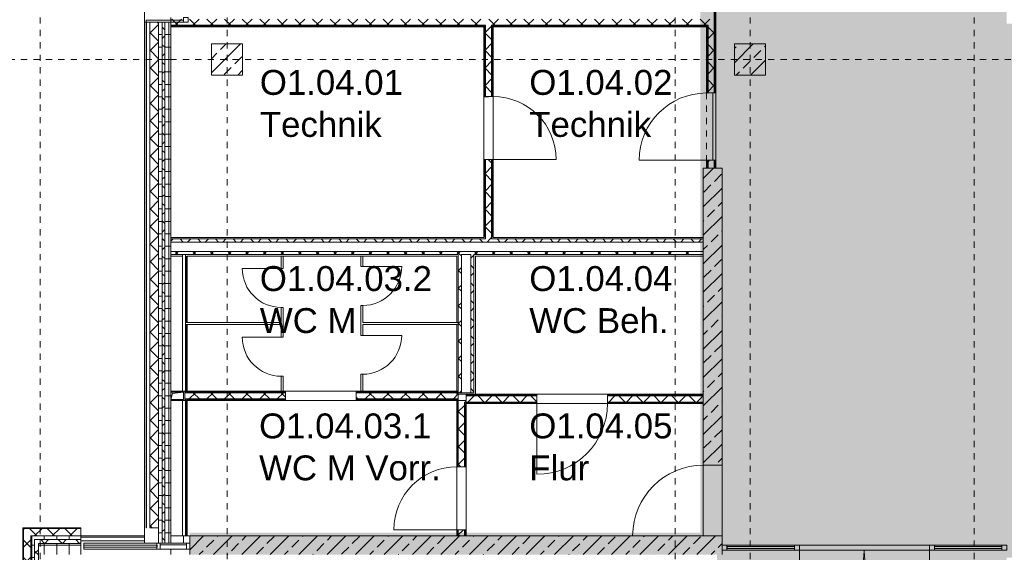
# Model space of a CAD drawing. Header units: metres. Extents: x -52 to 123, y -78 to 33.
# Tile 82 of 112: x 17 to 33, y -3 to 5. Entities that reach past the tile are written whole.
import ezdxf

# ---------------------------------------------------------------- set-up
doc = ezdxf.new("R2010")
doc.units = ezdxf.units.M
doc.linetypes.add('Rasterlinie', pattern=[0.019, 0.01, -0.003, 0.003, -0.003])
doc.linetypes.add('Über Schnittebene 1', pattern=[0.001, 0, -0.001])
for name, color, linetype, lineweight in [('A_Allgemeine Beschriftungen', 7, 'Continuous', 9), ('A_Detailelemente', 7, 'Continuous', 9), ('A_Fassadenelemente', 7, 'Continuous', 9), ('A_Fassadenpfosten', 7, 'Continuous', 9), ('A_Fenster', 7, 'Continuous', 9), ('A_Geschossdecken', 7, 'Continuous', 9), ('A_Raster', 7, 'Continuous', 9), ('A_Räume_Beschriftung', 7, 'Continuous', 9), ('A_Skelettbau', 7, 'Continuous', 9), ('A_Tragwerksstützen', 7, 'Continuous', 9), ('A_Tragwerksstützen_Stahlbeton', 7, 'Continuous', 9), ('A_Türen', 7, 'Continuous', 9), ('A_Wände', 7, 'Continuous', 9), ('A_Wände_Schraffur', 7, 'Continuous', 18), ('Allgemeines Modell', 7, 'Continuous', 9)]:
    doc.layers.add(name, color=color, linetype=linetype, lineweight=lineweight)
doc.styles.add('Arial_B', font='txt', dxfattribs={"height": 0.4})
pattern_1 = [(0, (1.421, 2.104), (0, 0.2), []), (90, (1.421, 2.104), (-0.2, 1e-17), [])]
pattern_2 = [(45, (1.421, 2.104), (-0.1414214, 0.1414214), []), (135, (1.421, 2.104), (-0.1414214, -0.1414214), [])]
pattern_3 = [(45, (1.421, 2.104), (-0.2283955, 0.2283955), []), (45, (1.649, 2.104), (-0.2283955, 0.2283955), [0.161, -0.081])]

# ---------------------------------------------------------------- blocks, each defined once
blk = doc.blocks.new('STB Stütze - rechteckig - STB 50 x 50-V3-BS_Übersicht_O1_BRANDSCHUTZ')
at = {"layer": 'A_Tragwerksstützen'}
h = blk.add_hatch(dxfattribs=at)
h.set_pattern_fill('FP_7', color=256, style=0, pattern_type=2)
h.set_pattern_definition([(45, (-27.735, -2.399), (-0.2283955, 0.2283955), []), (45, (-27.507, -2.399), (-0.2283955, 0.2283955), [0.161, -0.081])])
h.paths.add_polyline_path([(-0.099, -0.25), (0.25, -0.25), (0.25, 0.25), (-0.25, 0.25), (-0.25, -0.25)], flags=0)
at = {"layer": 'A_Tragwerksstützen_Stahlbeton', "lineweight": 18}
for p, q in [((0.25, 0.25), (-0.25, 0.25)), ((-0.25, 0.25), (-0.25, -0.25)), ((0.25, -0.25), (0.25, 0.25)), ((-0.25, -0.25), (0.25, -0.25))]:
    blk.add_line(p, q, dxfattribs=at)
blk = doc.blocks.new('GSH_Bestand_BD_RE - BD-4620445-BS_Übersicht_O1_BRANDSCHUTZ')
at = {"layer": 'Allgemeines Modell'}
blk.add_hatch(color=256, dxfattribs=at).paths.add_polyline_path([(-0.1, -0.06), (-0.076, 0.036), (0.1, 0.06), (-0.1, 0.06), (-0.1, 0.036)], flags=0)
at = {"layer": 'A_Detailelemente'}
for p, q in [((0.1, 0.06), (-0.1, 0.06)), ((0.1, 0.06), (-0.1, 0.06)), ((-0.1, -0.06), (-0.076, 0.036)), ((-0.1, -0.06), (-0.076, 0.036)), ((-0.076, 0.036), (0.1, 0.06)), ((-0.076, 0.036), (0.1, 0.06)), ((0.1, -0.06), (0.1, 0.06)), ((0.1, -0.06), (0.1, 0.06)), ((-0.1, -0.06), (0.1, -0.06)), ((-0.1, -0.06), (0.1, -0.06))]:
    blk.add_line(p, q, dxfattribs=at)
blk = doc.blocks.new('Pfosten rechteckig - 50x100-1757705-BS_Übersicht_O1_BRANDSCHUTZ')
at = {"layer": 'A_Fassadenpfosten'}
for p, q in [((0, 0.05), (-0.05, 0.05)), ((-0.05, 0.05), (-0.05, -0.05)), ((0, -0.05), (0, 0.05)), ((-0.05, -0.05), (0, -0.05))]:
    blk.add_line(p, q, dxfattribs=at)
blk = doc.blocks.new('Systemelement - Metallpaneel_Versatz 35-1757718-BS_Übersicht_O1_BRANDSCHUTZ')
at = {"layer": 'A_Fassadenelemente'}
for p, q in [((0.212, -0.02), (-0.212, -0.02)), ((-0.212, -0.02), (-0.212, -0.05)), ((-0.212, -0.05), (0.212, -0.05)), ((0.212, -0.05), (0.212, -0.02))]:
    blk.add_line(p, q, dxfattribs=at)
blk = doc.blocks.new('Systemelement - Verglasung-1758093-BS_Übersicht_O1_BRANDSCHUTZ')
at = {"layer": 'A_Fassadenelemente'}
for p, q in [((0.588, 0.015), (-0.588, 0.015)), ((-0.588, 0.015), (-0.588, -0.015)), ((0.588, -0.015), (0.588, 0.015)), ((-0.588, -0.015), (0.588, -0.015))]:
    blk.add_line(p, q, dxfattribs=at)
blk = doc.blocks.new('Pfosten rechteckig - 50x100-1757695-BS_Übersicht_O1_BRANDSCHUTZ')
at = {"layer": 'A_Fassadenpfosten'}
for p, q in [((-0.025, 0.05), (0.025, 0.05)), ((-0.025, -0.05), (-0.025, 0.05)), ((0.025, 0.05), (0.025, -0.05)), ((0.025, -0.05), (-0.025, -0.05))]:
    blk.add_line(p, q, dxfattribs=at)
blk = doc.blocks.new('Pfosten rechteckig - 50x100-1758087-BS_Übersicht_O1_BRANDSCHUTZ')
at = {"layer": 'A_Fassadenpfosten'}
for p, q in [((53.691, 23.603), (53.726, 23.603)), ((53.691, 22.428), (53.691, 23.603)), ((53.756, 23.603), (53.791, 23.603)), ((53.791, 23.603), (53.791, 22.428))]:
    blk.add_line(p, q, dxfattribs=at)
blk = doc.blocks.new('Pfosten rechteckig - 50x100-1757697-BS_Übersicht_O1_BRANDSCHUTZ')
at = {"layer": 'A_Fassadenpfosten'}
blk.add_line((53.691, 21.953), (53.691, 22.378), dxfattribs=at)
blk = doc.blocks.new('Systemelement - Verglasung-4356949-BS_Übersicht_O1_BRANDSCHUTZ')
at = {"layer": 'A_Fassadenelemente'}
for p, q in [((0.5395, 0.015), (-0.5395, 0.015)), ((-0.5395, 0.015), (-0.5395, -0.015)), ((-0.5395, -0.015), (0.5395, -0.015))]:
    blk.add_line(p, q, dxfattribs=at)
blk = doc.blocks.new('Pfosten rechteckig - 80x80-1804613-BS_Übersicht_O1_BRANDSCHUTZ')
at = {"layer": 'A_Fassadenpfosten'}
for p, q in [((-0.08, 0.04), (0, 0.04)), ((-0.08, -0.04), (-0.08, 0.04)), ((0, 0.04), (0, -0.04)), ((0, -0.04), (-0.08, -0.04))]:
    blk.add_line(p, q, dxfattribs=at)
blk = doc.blocks.new('Systemelement - Verglasung-4356945-BS_Übersicht_O1_BRANDSCHUTZ')
at = {"layer": 'A_Fassadenelemente'}
for p, q in [((0.5425, 0.015), (-0.5425, 0.015)), ((0.5425, -0.015), (0.5425, 0.015)), ((-0.5425, -0.015), (0.5425, -0.015))]:
    blk.add_line(p, q, dxfattribs=at)
blk = doc.blocks.new('GSH_Fassade_Tuer_2flg - I_Glass_Grau-6173606-BS_Übersicht_O1_BRANDSCHUTZ')
at = {"layer": 'A_Türen'}
for p, q in [((-1.045, 0.04), (-1.045, 1.09)), ((1.045, 0.04), (1.045, 1.08)), ((-1.125, 0.04), (-1.045, 0.04)), ((-1.125, -0.04), (-1.125, 0.04)), ((-1.045, 0.04), (-1.045, -0.04)), ((1.045, 0.04), (1.125, 0.04)), ((1.045, -0.04), (1.045, 0.04)), ((1.125, 0.04), (1.125, -0.04)), ((-1.045, -0.04), (-1.125, -0.04)), ((1.125, -0.04), (1.045, -0.04))]:
    blk.add_line(p, q, dxfattribs=at)
for centre, radius, start, end in [((-1.045, 0.04), 1.05, 0, 90), ((1.045, 0.04), 1.04, 90, 180)]:
    blk.add_arc(centre, radius, start, end, dxfattribs=at)
blk = doc.blocks.new('Pfosten rechteckig - 80x80-1804618-BS_Übersicht_O1_BRANDSCHUTZ')
at = {"layer": 'A_Fassadenpfosten'}
for p, q in [((0, 0.04), (-0.08, 0.04)), ((-0.08, 0.04), (-0.08, -0.04)), ((0, -0.04), (0, 0.04)), ((-0.08, -0.04), (0, -0.04))]:
    blk.add_line(p, q, dxfattribs=at)
blk = doc.blocks.new('GSH_Tuer_I_1flg_SZ - 1010x2135_Voll-4209508-BS_Übersicht_O1_BRANDSCHUTZ')
at = {"layer": 'A_Türen'}
blk.add_line((0.505, 1.099), (0.505, 0.089), dxfattribs=at)
at = {"layer": 'A_Türen', "linetype": 'Über Schnittebene 1'}
for p, q in [((-0.505, 0.089), (0.505, 0.089)), ((-0.505, -0.061), (0.505, -0.061))]:
    blk.add_line(p, q, dxfattribs=at)
at = {"layer": 'A_Türen'}
blk.add_arc((0.505, 0.089), 1.01, 90, 180, dxfattribs=at)
blk = doc.blocks.new('GSH_Tuer_I_1flg_SZ_OL - 1080x3200_2135_Voll-4240628-BS_Übersicht_O1_BRANDSCHUTZ')
at = {"layer": 'A_Türen', "linetype": 'Über Schnittebene 1'}
for p, q in [((-0.54, 0.061), (0.48, 0.061)), ((-0.54, -0.089), (0.54, -0.089))]:
    blk.add_line(p, q, dxfattribs=at)
at = {"layer": 'A_Türen'}
blk.add_line((0.54, -1.169), (0.54, -0.089), dxfattribs=at)
blk.add_arc((0.54, -0.089), 1.08, 180, 270, dxfattribs=at)
blk = doc.blocks.new('GSH_Tuer_I_1flg_SZ - 1010x2135_Voll-4209511-BS_Übersicht_O1_BRANDSCHUTZ')
at = {"layer": 'A_Türen', "linetype": 'Über Schnittebene 1'}
for p, q in [((-0.505, 0.061), (0.505, 0.061)), ((-0.505, -0.089), (0.505, -0.089))]:
    blk.add_line(p, q, dxfattribs=at)
at = {"layer": 'A_Türen'}
blk.add_line((0.505, -1.099), (0.505, -0.089), dxfattribs=at)
blk.add_arc((0.505, -0.089), 1.01, 180, 270, dxfattribs=at)
blk = doc.blocks.new('IPRO_Tueroeffnung - 1135x2135-2308815-BS_Übersicht_O1_BRANDSCHUTZ')
at = {"layer": 'A_Türen', "linetype": 'Über Schnittebene 1'}
for p, q in [((-0.568, 0.089), (0.567, 0.089)), ((0.567, -0.061), (-0.568, -0.061))]:
    blk.add_line(p, q, dxfattribs=at)
blk = doc.blocks.new('GSH_Tuer_I_1flg_SZ - 1135x2135_Glas-4209533-BS_Übersicht_O1_BRANDSCHUTZ')
at = {"layer": 'A_Türen'}
blk.add_line((0.567, 1.224), (0.567, 0.089), dxfattribs=at)
at = {"layer": 'A_Türen', "linetype": 'Über Schnittebene 1'}
for p, q in [((-0.568, 0.089), (0.567, 0.089)), ((-0.568, -0.061), (0.567, -0.061))]:
    blk.add_line(p, q, dxfattribs=at)
at = {"layer": 'A_Türen'}
blk.add_arc((0.567, 0.089), 1.135, 90, 180, dxfattribs=at)
blk = doc.blocks.new('GSH_Tuer_I_1flg_SZ_OL - 1135x3200_2135_Glas-4209524-BS_Übersicht_O1_BRANDSCHUTZ')
at = {"layer": 'A_Türen', "linetype": 'Über Schnittebene 1'}
for p, q in [((-0.568, 0.136), (0.507, 0.136)), ((-0.568, -0.164), (0.567, -0.164))]:
    blk.add_line(p, q, dxfattribs=at)
at = {"layer": 'A_Türen'}
blk.add_line((0.567, -1.299), (0.567, -0.164), dxfattribs=at)
blk.add_arc((0.567, -0.164), 1.135, 180, 270, dxfattribs=at)
blk = doc.blocks.new('IPRO_Tuer_I_WC - 625x2000-3642981-BS_Übersicht_O1_BRANDSCHUTZ')
at = {"layer": 'A_Türen'}
blk.add_line((0.312, 0.029), (0.312, 0.654), dxfattribs=at)
blk.add_arc((0.312, 0.029), 0.625, 90, 180, dxfattribs=at)
blk = doc.blocks.new('IPRO_Tuer_I_WC - 625x2000-3642983-BS_Übersicht_O1_BRANDSCHUTZ')
at = {"layer": 'A_Türen'}
blk.add_line((0.312, -0.029), (0.312, -0.654), dxfattribs=at)
blk.add_arc((0.312, -0.029), 0.625, 180, 270, dxfattribs=at)
blk = doc.blocks.new('Systemelement - GSH_Fassadenelement_169-169-169-5899331-BS_Übersicht_O1_BRANDSCHUTZ')
at = {"layer": 'A_Fassadenelemente'}
for p, q in [((0.46, 0.06), (-0.46, 0.06)), ((-0.46, 0.06), (-0.46, 0.052)), ((-0.46, 0.052), (0.46, 0.052)), ((0.46, 0.052), (0.46, 0.06))]:
    blk.add_line(p, q, dxfattribs=at)
blk = doc.blocks.new('Systemelement - GSH_Fassadenelement_169-169-169-5354071-BS_Übersicht_O1_BRANDSCHUTZ')
at = {"layer": 'A_Fassadenelemente'}
for p, q in [((0.6, 0.06), (-0.6, 0.06)), ((-0.6, 0.06), (-0.6, 0.052)), ((-0.6, 0.052), (0.6, 0.052)), ((0.6, 0.052), (0.6, 0.06))]:
    blk.add_line(p, q, dxfattribs=at)
blk = doc.blocks.new('Pfosten rechteckig - 75x75_Links-V351-BS_Übersicht_O1_BRANDSCHUTZ')
at = {"layer": 'A_Fassadenpfosten'}
for p, q in [((-0.075, 0.015), (0, 0.015)), ((-0.075, -0.06), (-0.075, 0.015)), ((0, 0.015), (0, -0.06)), ((0, -0.06), (-0.075, -0.06))]:
    blk.add_line(p, q, dxfattribs=at)
blk = doc.blocks.new('Fensterbank1 - Fensterbank-6073046-BS_Übersicht_O1_BRANDSCHUTZ')
at = {"layer": 'A_Fenster'}
for p, q in [((19.428, 20.703), (19.428, 5.103)), ((19.432, 5.103), (19.428, 5.103)), ((19.456, 5.103), (19.432, 5.103)), ((19.432, 5.103), (19.432, -3.262))]:
    blk.add_line(p, q, dxfattribs=at)
blk = doc.blocks.new('Metal_Verkleidung - Metal_Verkleidung-6154593-BS_Übersicht_O1_BRANDSCHUTZ')
at = {"layer": 'A_Wände', "lineweight": 18}
for p, q in [((20.056, 5.133), (19.456, 5.133)), ((19.456, 5.133), (19.456, 5.103)), ((19.456, 5.103), (20.056, 5.103)), ((20.056, 5.103), (20.056, 5.133))]:
    blk.add_line(p, q, dxfattribs=at)
blk = doc.blocks.new('Fluchtweg - Pfeil 1 - Pfeil  1_RW-4646429-BS_Übersicht_O1_BRANDSCHUTZ')
at = {"layer": 'A_Allgemeine Beschriftungen'}
for points in [[(-0.004069, 0), (-0.001406, 0.002662), (-0.001406, -0.002662)], [(0.005931, 0.0012), (0.005931, -0.0012), (-0.001406, -0.0012), (-0.001406, 0.0012)]]:
    blk.add_hatch(color=256, dxfattribs=at).paths.add_polyline_path(points, flags=0)

msp = doc.modelspace()

# ---------------------------------------------------------------- hatches: boundary and pattern name
at = {"layer": 'A_Detailelemente', "true_color": 0xebdb14}
h = msp.add_hatch(color=40, dxfattribs=at)
h.paths.add_polyline_path([(28.606, -3.097), (28.606, 21.913), (28.356, 21.913), (28.356, -3.097), (28.438, -3.097)], flags=0)
h.paths.add_polyline_path([(28.399, 1.423), (28.399, 1.423), (28.406, 1.423)], flags=0)
at = {"layer": 'A_Detailelemente', "true_color": 0xc2e2c4}
msp.add_hatch(color=254, dxfattribs=at).paths.add_polyline_path([(32.477, -33.197), (33.206, -33.197), (33.206, -16.347), (49.032, -16.347), (49.032, -11.847), (33.28, -11.847), (33.28, 21.913), (28.606, 21.913), (28.606, -3.447), (28.626, -3.447), (28.626, -7.947), (28.606, -7.947), (28.606, -33.197), (32.206, -33.197)], flags=0)
at = {"layer": 'A_Detailelemente', "true_color": 0xff5959}
h = msp.add_hatch(color=11, dxfattribs=at)
h.paths.add_polyline_path([(33.28, -3.497), (33.581, -3.497), (33.581, 5.078), (33.28, 5.078), (33.28, -3.475)], flags=0)
h.paths.add_polyline_path([(24.78, -3.447), (28.606, -3.447), (28.606, -3.097), (20.156, -3.097), (20.156, -3.447), (24.656, -3.447)], flags=0)
at = {"layer": 'A_Tragwerksstützen_Stahlbeton'}
h = msp.add_hatch(dxfattribs=at)
h.set_pattern_fill('FP_3', color=256, style=0, pattern_type=2)
h.set_pattern_definition(pattern_3)
h.paths.add_polyline_path([(21.006, 4.253), (21.006, 4.753), (20.506, 4.753), (20.506, 4.253)], flags=0)
at = {"layer": 'A_Wände_Schraffur', "lineweight": 9}
h = msp.add_hatch(dxfattribs=at)
h.set_pattern_fill('FP_2', color=256, style=0, pattern_type=2)
h.set_pattern_definition(pattern_2)
h.paths.add_polyline_path([(19.516, -3.017), (19.656, -3.017), (19.656, 5.103), (19.516, 5.103), (19.516, -2.631)], flags=0)
h.paths.add_polyline_path([(19.656, 20.703), (19.656, 22.403), (19.516, 22.403), (19.516, 20.703)], flags=0)
h = msp.add_hatch(dxfattribs=at)
h.set_pattern_fill('FP_1', color=256, style=0, pattern_type=2)
h.set_pattern_definition(pattern_1)
h.paths.add_polyline_path([(19.716, -3.262), (19.716, 5.103), (19.656, 5.103), (19.656, -3.262)], flags=0)
h.paths.add_polyline_path([(19.656, 20.703), (19.716, 20.703), (19.716, 22.403), (19.656, 22.403), (19.656, 20.981)], flags=0)
h = msp.add_hatch(dxfattribs=at)
h.set_pattern_fill('FP_2', color=256, style=0, pattern_type=2)
h.set_pattern_definition(pattern_2)
h.paths.add_polyline_path([(19.716, -3.262), (19.756, -3.262), (19.756, 5.103), (19.716, 5.103), (19.716, -3.053)], flags=0)
h.paths.add_polyline_path([(19.716, 20.703), (19.756, 20.703), (19.756, 22.343), (19.716, 22.343), (19.716, 20.981)], flags=0)
h = msp.add_hatch(dxfattribs=at)
h.set_pattern_fill('FP_1', color=256, style=0, pattern_type=2)
h.set_pattern_definition(pattern_1)
h.paths.add_polyline_path([(19.756, -3.262), (19.856, -3.262), (19.856, 5.103), (19.756, 5.103), (19.756, -3.053)], flags=0)
h.paths.add_polyline_path([(19.856, 20.703), (19.856, 22.303), (19.756, 22.303), (19.756, 20.703)], flags=0)
h = msp.add_hatch(dxfattribs=at)
h.set_pattern_fill('FP_2', color=256, style=0, pattern_type=2)
h.set_pattern_definition(pattern_2)
h.paths.add_polyline_path([(24.881, 5.053), (28.581, 5.053), (28.581, 5.153), (19.856, 5.153), (19.856, 5.053), (24.78, 5.053)], flags=0)
h = msp.add_hatch(dxfattribs=at)
h.set_pattern_fill('FP_2', color=256, style=0, pattern_type=2)
h.set_pattern_definition(pattern_2)
h.paths.add_polyline_path([(24.956, 1.623), (25.006, 1.623), (25.006, 2.898), (24.906, 2.898), (24.906, 1.623)], flags=0)
h.paths.add_polyline_path([(24.957, 3.908), (25.006, 3.91), (25.006, 5.053), (24.906, 5.053), (24.906, 3.908), (24.956, 3.908)], flags=0)
h = msp.add_hatch(dxfattribs=at)
h.set_pattern_fill('FP_2', color=256, style=0, pattern_type=2)
h.set_pattern_definition(pattern_2)
h.paths.add_polyline_path([(28.481, 2.761), (28.581, 2.761), (28.581, 2.886), (28.481, 2.886)], flags=0)
h.paths.add_polyline_path([(28.481, 3.966), (28.581, 3.966), (28.581, 5.053), (28.481, 5.053), (28.481, 4.389)], flags=0)
h = msp.add_hatch(dxfattribs=at)
h.set_pattern_fill('FP_3', color=256, style=0, pattern_type=2)
h.set_pattern_definition(pattern_3)
h.paths.add_polyline_path([(28.406, -3.447), (28.706, -3.447), (28.706, -3.147), (28.406, -3.147), (28.406, -3.244)], flags=0)
h.paths.add_polyline_path([(28.406, -2.012), (28.706, -2.012), (28.706, 2.761), (28.406, 2.761), (28.406, -1.788)], flags=0)
h = msp.add_hatch(dxfattribs=at)
h.set_pattern_fill('FP_2', color=256, style=0, pattern_type=2)
h.set_pattern_definition(pattern_2)
h.paths.add_polyline_path([(24.446, 1.573), (28.406, 1.573), (28.406, 1.623), (19.856, 1.623), (19.856, 1.573), (24.171, 1.573)], flags=0)
h = msp.add_hatch(dxfattribs=at)
h.set_pattern_fill('FP_2', color=256, style=0, pattern_type=2)
h.set_pattern_definition(pattern_2)
h.paths.add_polyline_path([(19.857, 1.373), (28.406, 1.373), (28.406, 1.423), (19.856, 1.423), (19.856, 1.373)], flags=0)
h.paths.add_polyline_path([(28.399, 1.423), (28.399, 1.423), (28.406, 1.423)], flags=0)
h = msp.add_hatch(dxfattribs=at)
h.set_pattern_fill('FP_2', color=256, style=0, pattern_type=2)
h.set_pattern_definition(pattern_2)
h.paths.add_polyline_path([(24.471, -0.847), (24.521, -0.847), (24.521, 1.373), (24.471, 1.372), (24.471, -0.673)], flags=0)
h = msp.add_hatch(dxfattribs=at)
h.set_pattern_fill('FP_2', color=256, style=0, pattern_type=2)
h.set_pattern_definition(pattern_2)
h.paths.add_polyline_path([(24.721, -0.847), (24.721, 1.373), (24.671, 1.372), (24.671, -0.847)], flags=0)
h = msp.add_hatch(dxfattribs=at)
h.set_pattern_fill('FP_2', color=256, style=0, pattern_type=2)
h.set_pattern_definition(pattern_2)
h.paths.add_polyline_path([(20.076, -0.947), (21.696, -0.947), (21.696, -0.847), (20.076, -0.847), (20.076, -0.945)], flags=0)
h.paths.add_polyline_path([(22.831, -0.947), (24.471, -0.947), (24.471, -0.847), (22.831, -0.847), (22.831, -0.857)], flags=0)
h = msp.add_hatch(dxfattribs=at)
h.set_pattern_fill('FP_2', color=256, style=0, pattern_type=2)
h.set_pattern_definition(pattern_2)
h.paths.add_polyline_path([(24.656, -0.997), (25.731, -0.997), (25.731, -0.897), (24.596, -0.897), (24.596, -0.972), (24.571, -0.972), (24.571, -0.997), (24.653, -0.997)], flags=0)
h.paths.add_polyline_path([(28.262, -0.997), (28.406, -0.997), (28.406, -0.897), (26.866, -0.897), (26.866, -0.997), (28.181, -0.997)], flags=0)
h = msp.add_hatch(dxfattribs=at)
h.set_pattern_fill('FP_2', color=256, style=0, pattern_type=2)
h.set_pattern_definition(pattern_2)
h.paths.add_polyline_path([(24.571, -3.147), (24.571, -3.047), (24.471, -3.047), (24.471, -3.147)], flags=0)
h.paths.add_polyline_path([(24.571, -2.037), (24.571, -0.972), (24.471, -0.972), (24.471, -2.037)], flags=0)
h = msp.add_hatch(dxfattribs=at)
h.set_pattern_fill('FP_2', color=256, style=0, pattern_type=2)
h.set_pattern_definition(pattern_2)
h.paths.add_polyline_path([(17.486, -8.367), (17.606, -8.367), (17.606, -3.027), (17.486, -3.027), (17.486, -8.113)], flags=0)
h = msp.add_hatch(dxfattribs=at)
h.set_pattern_fill('FP_2', color=256, style=0, pattern_type=2)
h.set_pattern_definition(pattern_2)
h.paths.add_polyline_path([(18.406, -3.147), (18.406, -3.027), (17.606, -3.027), (17.606, -3.147), (17.906, -3.147)], flags=0)
h = msp.add_hatch(dxfattribs=at)
h.set_pattern_fill('FP_1', color=256, style=0, pattern_type=2)
h.set_pattern_definition(pattern_1)
h.paths.add_polyline_path([(17.666, -3.207), (18.406, -3.207), (18.406, -3.147), (17.606, -3.147), (17.606, -3.207), (17.663, -3.207)], flags=0)
h = msp.add_hatch(dxfattribs=at)
h.set_pattern_fill('FP_3', color=256, style=0, pattern_type=2)
h.set_pattern_definition(pattern_3)
h.paths.add_polyline_path([(23.856, -3.447), (28.406, -3.447), (28.406, -3.147), (20.156, -3.147), (20.156, -3.447), (23.731, -3.447)], flags=0)
h = msp.add_hatch(dxfattribs=at)
h.set_pattern_fill('FP_1', color=256, style=0, pattern_type=2)
h.set_pattern_definition(pattern_1)
h.paths.add_polyline_path([(17.606, -8.247), (17.666, -8.247), (17.666, -3.207), (17.606, -3.207), (17.606, -8.113)], flags=0)
h = msp.add_hatch(dxfattribs=at)
h.set_pattern_fill('FP_2', color=256, style=0, pattern_type=2)
h.set_pattern_definition(pattern_2)
h.paths.add_polyline_path([(17.726, -3.267), (18.406, -3.267), (18.406, -3.207), (17.666, -3.207), (17.666, -3.267)], flags=0)
h = msp.add_hatch(dxfattribs=at)
h.set_pattern_fill('FP_2', color=256, style=0, pattern_type=2)
h.set_pattern_definition(pattern_2)
h.paths.add_polyline_path([(17.666, -8.187), (17.726, -8.187), (17.726, -3.267), (17.666, -3.267), (17.666, -8.113)], flags=0)
h = msp.add_hatch(dxfattribs=at)
h.set_pattern_fill('FP_1', color=256, style=0, pattern_type=2)
h.set_pattern_definition(pattern_1)
h.paths.add_polyline_path([(17.906, -3.447), (18.406, -3.447), (18.406, -3.267), (17.726, -3.267), (17.726, -3.447)], flags=0)

# ---------------------------------------------------------------- linework, layer by layer
at = {"layer": 'A_Geschossdecken'}
for p, q in [((28.556, 2.886), (28.556, 3.966)), ((28.606, 3.966), (28.606, 2.886)), ((24.881, 2.898), (24.881, 3.908)), ((24.956, 3.903), (24.881, 3.903)), ((24.956, 3.908), (24.956, 3.903)), ((25.031, 3.908), (25.031, 2.898)), ((19.856, -0.822), (20.041, -0.822)), ((21.696, -0.822), (22.831, -0.822)), ((25.731, -0.872), (26.866, -0.872)), ((20.041, -0.972), (19.856, -0.972)), ((22.831, -0.972), (21.696, -0.972)), ((26.866, -1.022), (25.731, -1.022)), ((24.446, -3.047), (24.446, -2.037)), ((24.596, -2.037), (24.596, -3.047)), ((28.406, -3.147), (28.406, -2.012)), ((28.706, -2.012), (28.706, -3.147)), ((19.856, -3.147), (20.041, -3.147)), ((20.116, -3.147), (20.156, -3.147)), ((28.786, -3.293), (29.871, -3.293)), ((29.951, -3.293), (32.041, -3.293)), ((32.121, -3.293), (33.2, -3.293)), ((29.871, -3.373), (28.786, -3.373)), ((32.041, -3.373), (29.951, -3.373)), ((33.2, -3.373), (32.121, -3.373))]:
    msp.add_line(p, q, dxfattribs=at)
at = {"layer": 'A_Raster', "linetype": 'Rasterlinie'}
for p, q in [((17.756, -64.12), (17.756, 31.557)), ((20.756, -64.12), (20.756, 31.557)), ((27.956, -64.12), (27.956, 31.557)), ((29.156, -64.12), (29.156, 31.557)), ((32.756, -64.12), (32.756, 31.557)), ((9.846, 4.503), (94.587, 4.503))]:
    msp.add_line(p, q, dxfattribs=at)
at = {"layer": 'A_Skelettbau'}
for p, q in [((19.856, -0.837), (20.056, -0.837)), ((20.056, -0.837), (20.056, -0.957)), ((20.056, -0.957), (19.856, -0.957)), ((20.056, -3.147), (20.056, -3.262))]:
    msp.add_line(p, q, dxfattribs=at)
at = {"layer": 'A_Tragwerksstützen_Stahlbeton', "lineweight": 18}
for p, q in [((21.006, 4.753), (20.506, 4.753)), ((20.506, 4.753), (20.506, 4.253)), ((21.006, 4.253), (21.006, 4.753)), ((20.506, 4.253), (21.006, 4.253))]:
    msp.add_line(p, q, dxfattribs=at)
at = {"layer": 'A_Wände'}
for p, q in [((28.581, 10.378), (28.581, 3.966)), ((28.594, 10.378), (28.594, 3.966)), ((19.716, 5.103), (19.716, -3.262)), ((19.756, 5.103), (19.756, -3.262)), ((19.856, 5.103), (19.856, 5.028)), ((19.856, 5.053), (24.906, 5.053)), ((19.856, 5.041), (24.894, 5.041)), ((24.894, 5.041), (24.894, 3.908)), ((24.906, 5.053), (24.906, 3.908)), ((25.006, 5.053), (28.481, 5.053)), ((25.006, 5.053), (25.006, 3.908)), ((25.019, 5.041), (28.469, 5.041)), ((25.019, 5.041), (25.019, 3.908)), ((28.469, 5.041), (28.469, 3.966)), ((28.481, 5.053), (28.481, 3.966)), ((24.894, 2.898), (24.894, 1.648)), ((24.906, 2.898), (24.906, 1.623)), ((25.006, 2.898), (25.006, 1.623)), ((25.019, 2.898), (25.019, 1.648)), ((28.469, 2.886), (28.469, 2.761)), ((28.481, 2.886), (28.481, 2.761)), ((28.581, 2.886), (28.581, 2.761)), ((28.594, 2.886), (28.594, 2.761)), ((19.856, 1.648), (19.856, 1.348)), ((19.856, 1.623), (24.906, 1.623)), ((25.006, 1.623), (28.406, 1.623)), ((28.406, 1.348), (28.406, 1.648)), ((19.856, 1.573), (28.406, 1.573)), ((19.856, 1.423), (28.406, 1.423)), ((19.856, 1.373), (24.471, 1.373)), ((20.041, 1.373), (20.041, 1.348)), ((20.091, -0.847), (20.091, 1.373)), ((20.104, 0.278), (20.104, 1.348)), ((24.471, 1.373), (24.471, -0.822)), ((24.521, 1.373), (24.671, 1.373)), ((24.521, 1.373), (24.521, -0.847)), ((24.671, 1.373), (24.671, -0.847)), ((24.721, 1.373), (28.406, 1.373)), ((24.721, 1.373), (24.721, -0.847)), ((20.116, 0.278), (20.091, 0.278)), ((20.116, 0.248), (20.091, 0.248)), ((20.104, -0.834), (20.104, 0.248)), ((24.446, 0.278), (24.471, 0.278)), ((24.446, 0.248), (24.471, 0.248)), ((21.696, -0.847), (20.076, -0.847)), ((20.076, -0.947), (21.696, -0.947)), ((20.091, -3.147), (20.091, -0.947)), ((20.104, -0.834), (21.696, -0.834)), ((22.831, -0.834), (24.471, -0.834)), ((22.831, -0.847), (24.721, -0.847)), ((22.831, -0.947), (24.471, -0.947)), ((24.596, -0.884), (25.731, -0.884)), ((24.596, -0.897), (25.731, -0.897)), ((26.866, -0.884), (28.406, -0.884)), ((26.866, -0.897), (28.406, -0.897)), ((28.406, -1.022), (28.406, -0.872)), ((20.104, -0.959), (21.696, -0.959)), ((20.104, -3.147), (20.104, -0.959)), ((22.831, -0.959), (24.458, -0.959)), ((24.458, -2.037), (24.458, -0.972)), ((24.471, -2.037), (24.471, -0.972)), ((24.571, -2.037), (24.571, -0.997)), ((24.571, -0.997), (25.731, -0.997)), ((24.583, -2.037), (24.583, -1.009)), ((24.596, -1.009), (25.731, -1.009)), ((26.866, -0.997), (28.406, -0.997)), ((26.866, -1.009), (28.406, -1.009)), ((17.486, -3.027), (18.406, -3.027)), ((17.486, -8.367), (17.486, -3.027)), ((18.406, -3.147), (18.406, -3.017)), ((24.446, -3.147), (24.596, -3.147)), ((24.458, -3.147), (24.458, -3.047)), ((24.471, -3.147), (24.471, -3.047)), ((24.571, -3.147), (24.571, -3.047)), ((24.583, -3.147), (24.583, -3.047)), ((17.666, -3.207), (18.406, -3.207)), ((17.666, -8.187), (17.666, -3.207)), ((17.726, -3.267), (18.406, -3.267)), ((17.726, -8.127), (17.726, -3.267))]:
    msp.add_line(p, q, dxfattribs=at)
at = {"layer": 'A_Wände', "lineweight": 18}
for p, q in [((28.606, 3.966), (28.606, 10.378)), ((19.856, 5.103), (19.516, 5.103)), ((19.516, 5.103), (19.516, -3.017)), ((19.656, -3.262), (19.656, 5.103)), ((19.856, 5.178), (19.856, 5.103)), ((19.856, 1.648), (19.856, 5.028)), ((19.856, 5.028), (24.881, 5.028)), ((24.881, 5.028), (24.881, 3.908)), ((25.031, 5.028), (28.456, 5.028)), ((25.031, 3.908), (25.031, 5.028)), ((28.456, 5.028), (28.456, 3.966)), ((28.456, 3.966), (28.606, 3.966)), ((24.881, 3.908), (25.031, 3.908)), ((25.031, 2.898), (24.881, 2.898)), ((24.881, 2.898), (24.881, 1.648)), ((25.031, 1.648), (25.031, 2.898)), ((28.606, 2.886), (28.456, 2.886)), ((28.456, 2.886), (28.456, 2.761)), ((28.606, 2.761), (28.606, 2.886)), ((28.406, 2.761), (28.406, 1.648)), ((28.706, 2.761), (28.406, 2.761)), ((28.706, -2.012), (28.706, 2.761)), ((24.881, 1.648), (19.856, 1.648)), ((28.406, 1.648), (25.031, 1.648)), ((19.856, -3.262), (19.856, 1.348)), ((19.856, 1.348), (20.041, 1.348)), ((20.041, 1.348), (20.041, -0.822)), ((20.116, 1.348), (24.446, 1.348)), ((20.116, 0.278), (20.116, 1.348)), ((21.626, 1.348), (21.626, 1.148)), ((21.656, 1.148), (21.656, 1.348)), ((22.906, 1.348), (22.906, 1.179)), ((22.936, 1.179), (22.936, 1.348)), ((24.446, 1.348), (24.446, 0.278)), ((24.746, 1.348), (28.406, 1.348)), ((24.746, -0.872), (24.746, 1.348)), ((28.406, 1.348), (28.406, -0.872)), ((21.626, 1.148), (21.656, 1.148)), ((22.906, 1.179), (22.936, 1.179)), ((21.656, 0.523), (21.626, 0.523)), ((21.626, 0.523), (21.626, 0.278)), ((21.656, 0.043), (21.656, 0.523)), ((22.936, 0.554), (22.906, 0.554)), ((22.906, 0.554), (22.906, 0.074)), ((22.936, 0.278), (22.936, 0.554)), ((21.626, 0.278), (20.116, 0.278)), ((20.116, 0.248), (21.626, 0.248)), ((20.116, -0.822), (20.116, 0.248)), ((21.626, 0.248), (21.626, 0.043)), ((24.446, 0.278), (22.936, 0.278)), ((22.936, 0.074), (22.936, 0.248)), ((22.936, 0.248), (24.446, 0.248)), ((24.446, 0.248), (24.446, -0.872)), ((21.626, 0.043), (21.656, 0.043)), ((22.906, 0.074), (22.936, 0.074)), ((21.656, -0.582), (21.626, -0.582)), ((21.626, -0.582), (21.626, -0.822)), ((21.656, -0.822), (21.656, -0.582)), ((22.936, -0.551), (22.906, -0.551)), ((22.906, -0.551), (22.906, -0.822)), ((22.936, -0.822), (22.936, -0.551)), ((20.041, -0.822), (20.076, -0.822)), ((20.076, -0.822), (20.076, -0.972)), ((21.696, -0.822), (20.116, -0.822)), ((21.696, -0.972), (21.696, -0.822)), ((24.471, -0.822), (22.831, -0.822)), ((22.831, -0.822), (22.831, -0.972)), ((25.731, -0.872), (24.446, -0.872)), ((24.471, -0.972), (24.471, -0.822)), ((24.596, -0.872), (24.596, -0.972)), ((25.731, -1.022), (25.731, -0.872)), ((28.406, -0.872), (26.866, -0.872)), ((26.866, -0.872), (26.866, -1.022)), ((20.041, -0.972), (20.041, -3.147)), ((20.076, -0.972), (20.041, -0.972)), ((20.116, -0.972), (21.696, -0.972)), ((20.116, -3.147), (20.116, -0.972)), ((22.831, -0.972), (24.446, -0.972)), ((24.446, -0.972), (24.446, -2.037)), ((24.596, -0.972), (24.471, -0.972)), ((24.596, -2.037), (24.596, -1.022)), ((24.596, -1.022), (25.731, -1.022)), ((26.866, -1.022), (28.406, -1.022)), ((28.406, -1.022), (28.406, -2.012)), ((24.446, -2.037), (24.596, -2.037)), ((28.406, -2.012), (28.706, -2.012)), ((18.406, -3.017), (17.476, -3.017)), ((17.476, -3.017), (17.476, -8.377)), ((18.406, -3.147), (17.606, -3.147)), ((17.606, -3.147), (17.606, -8.247)), ((18.406, -3.447), (18.406, -3.147)), ((19.516, -3.017), (19.656, -3.017)), ((20.041, -3.147), (20.116, -3.147)), ((24.446, -3.147), (20.156, -3.147)), ((20.156, -3.147), (20.156, -3.447)), ((24.446, -3.047), (24.446, -3.147)), ((24.596, -3.047), (24.446, -3.047)), ((24.596, -3.147), (24.596, -3.047)), ((28.706, -3.147), (24.596, -3.147)), ((28.706, -3.447), (28.706, -3.147)), ((19.656, -3.262), (19.856, -3.262))]:
    msp.add_line(p, q, dxfattribs=at)
at = {"layer": 'Allgemeines Modell'}
for p, q in [((18.406, -3.147), (19.193, -3.147)), ((19.193, -3.147), (19.433, -3.147)), ((18.406, -3.168), (19.193, -3.168)), ((18.406, -3.228), (19.193, -3.228)), ((19.193, -3.168), (19.433, -3.168)), ((19.193, -3.228), (19.433, -3.228)), ((19.856, -3.362), (19.856, -3.447))]:
    msp.add_line(p, q, dxfattribs=at)

# ---------------------------------------------------------------- block references
at = {"layer": 'A_Allgemeine Beschriftungen', "xscale": 200, "yscale": 200, "zscale": 200, "rotation": 89.99999999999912}
msp.add_blockref('Fluchtweg - Pfeil 1 - Pfeil  1_RW-4646429-BS_Übersicht_O1_BRANDSCHUTZ', (31.512, -1.893), dxfattribs=at)
at = {"layer": 'A_Fassadenelemente'}
for name, p, rotation in [('Systemelement - GSH_Fassadenelement_169-169-169-5354071-BS_Übersicht_O1_BRANDSCHUTZ', (19.516, 4.503), 90), ('Systemelement - GSH_Fassadenelement_169-169-169-5354071-BS_Übersicht_O1_BRANDSCHUTZ', (19.516, 3.303), 90), ('Systemelement - GSH_Fassadenelement_169-169-169-5354071-BS_Übersicht_O1_BRANDSCHUTZ', (19.516, 2.103), 90), ('Systemelement - GSH_Fassadenelement_169-169-169-5354071-BS_Übersicht_O1_BRANDSCHUTZ', (19.516, 0.903), 90), ('Systemelement - GSH_Fassadenelement_169-169-169-5354071-BS_Übersicht_O1_BRANDSCHUTZ', (19.516, -0.297), 90), ('Systemelement - GSH_Fassadenelement_169-169-169-5354071-BS_Übersicht_O1_BRANDSCHUTZ', (19.516, -1.497), 90), ('Systemelement - GSH_Fassadenelement_169-169-169-5899331-BS_Übersicht_O1_BRANDSCHUTZ', (19.516, -2.557), 90), ('Systemelement - Verglasung-1758093-BS_Übersicht_O1_BRANDSCHUTZ', (19.044, -3.312), 180), ('Systemelement - Metallpaneel_Versatz 35-1757718-BS_Übersicht_O1_BRANDSCHUTZ', (19.894, -3.312), 180), ('Systemelement - Verglasung-4356945-BS_Übersicht_O1_BRANDSCHUTZ', (29.329, -3.333), 180), ('Systemelement - Verglasung-4356949-BS_Übersicht_O1_BRANDSCHUTZ', (32.661, -3.333), 180)]:
    msp.add_blockref(name, p, dxfattribs=dict(at, rotation=rotation))
at = {"layer": 'A_Fassadenpfosten', "extrusion": (0, 0, -1), "rotation": 270}
msp.add_blockref('Pfosten rechteckig - 75x75_Links-V351-BS_Übersicht_O1_BRANDSCHUTZ', (-20.071, 5.103), dxfattribs=at)
at = {"layer": 'A_Fassadenpfosten'}
for name, rotation in [('Pfosten rechteckig - 50x100-1758087-BS_Übersicht_O1_BRANDSCHUTZ', 90.00000000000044), ('Pfosten rechteckig - 50x100-1757697-BS_Übersicht_O1_BRANDSCHUTZ', 89.9999999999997)]:
    msp.add_blockref(name, (42.059, -57.053), dxfattribs=dict(at, rotation=rotation))
at = {"layer": 'A_Fassadenpfosten', "extrusion": (0, 0, -1)}
for name, p in [('Pfosten rechteckig - 50x100-1757695-BS_Übersicht_O1_BRANDSCHUTZ', (-19.656, -3.312)), ('Pfosten rechteckig - 80x80-1804613-BS_Übersicht_O1_BRANDSCHUTZ', (-28.706, -3.333))]:
    msp.add_blockref(name, p, dxfattribs=at)
at = {"layer": 'A_Fassadenpfosten'}
for name, p in [('Pfosten rechteckig - 50x100-1757705-BS_Übersicht_O1_BRANDSCHUTZ', (20.156, -3.312)), ('Pfosten rechteckig - 80x80-1804618-BS_Übersicht_O1_BRANDSCHUTZ', (33.28, -3.333))]:
    msp.add_blockref(name, p, dxfattribs=at)
at = {"layer": 'A_Fenster'}
msp.add_blockref('Fensterbank1 - Fensterbank-6073046-BS_Übersicht_O1_BRANDSCHUTZ', (0, 0), dxfattribs=at)
at = {"layer": 'A_Tragwerksstützen'}
msp.add_blockref('STB Stütze - rechteckig - STB 50 x 50-V3-BS_Übersicht_O1_BRANDSCHUTZ', (29.156, 4.503), dxfattribs=at)
at = {"layer": 'A_Türen'}
for name, p, rotation in [('GSH_Tuer_I_1flg_SZ_OL - 1080x3200_2135_Voll-4240628-BS_Übersicht_O1_BRANDSCHUTZ', (28.545, 3.426), 269.9999999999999), ('GSH_Tuer_I_1flg_SZ - 1010x2135_Voll-4209508-BS_Übersicht_O1_BRANDSCHUTZ', (24.942, 3.403), 269.9999999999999), ('IPRO_Tuer_I_WC - 625x2000-3642981-BS_Übersicht_O1_BRANDSCHUTZ', (21.655, 0.836), 90), ('IPRO_Tuer_I_WC - 625x2000-3642983-BS_Übersicht_O1_BRANDSCHUTZ', (22.907, 0.867), 90), ('IPRO_Tuer_I_WC - 625x2000-3642981-BS_Übersicht_O1_BRANDSCHUTZ', (21.655, -0.269), 90), ('IPRO_Tuer_I_WC - 625x2000-3642983-BS_Übersicht_O1_BRANDSCHUTZ', (22.907, -0.238), 90), ('GSH_Tuer_I_1flg_SZ - 1135x2135_Glas-4209533-BS_Übersicht_O1_BRANDSCHUTZ', (26.299, -0.933), 180), ('GSH_Tuer_I_1flg_SZ - 1010x2135_Voll-4209511-BS_Übersicht_O1_BRANDSCHUTZ', (24.535, -2.542), 269.9999999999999), ('GSH_Tuer_I_1flg_SZ_OL - 1135x3200_2135_Glas-4209524-BS_Übersicht_O1_BRANDSCHUTZ', (28.57, -2.579), 269.9999999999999), ('GSH_Fassade_Tuer_2flg - I_Glass_Grau-6173606-BS_Übersicht_O1_BRANDSCHUTZ', (30.996, -3.333), 180)]:
    msp.add_blockref(name, p, dxfattribs=dict(at, rotation=rotation))
msp.add_blockref('IPRO_Tueroeffnung - 1135x2135-2308815-BS_Übersicht_O1_BRANDSCHUTZ', (22.264, -0.911), dxfattribs=at)
at = {"layer": 'A_Wände', "lineweight": 18}
msp.add_blockref('Metal_Verkleidung - Metal_Verkleidung-6154593-BS_Übersicht_O1_BRANDSCHUTZ', (0, 0), dxfattribs=at)
at = {"layer": 'Allgemeines Modell'}
msp.add_blockref('GSH_Bestand_BD_RE - BD-4620445-BS_Übersicht_O1_BRANDSCHUTZ', (19.956, -0.897), dxfattribs=at)

# ---------------------------------------------------------------- texts
at = {"layer": 'A_Räume_Beschriftung', "char_height": 0.4, "attachment_point": 1, "style": 'Arial_B'}
for s, insert, width in [('O1.04.01', (21.283, 4.336), 2.83797), ('O1.04.02', (25.611, 4.336), 2.83797), ('Technik', (21.283, 3.661), 2.6135), ('Technik', (25.611, 3.661), 2.6135), ('O1.04.03.2', (21.283, 1.186), 3.41519), ('O1.04.04', (25.611, 1.186), 2.83797), ('WC M', (21.283, 0.511), 1.90802), ('WC Beh.', (25.611, 0.511), 2.80591), ('O1.04.03.1', (21.271, -1.18), 3.41519), ('O1.04.05', (25.611, -1.18), 2.83797), ('WC M Vorr.', (21.271, -1.854), 3.71983), ('Flur', (25.611, -1.854), 1.29873)]:
    msp.add_mtext(s, dxfattribs=dict(at, insert=insert, width=width))

doc.saveas('drawing.dxf')
